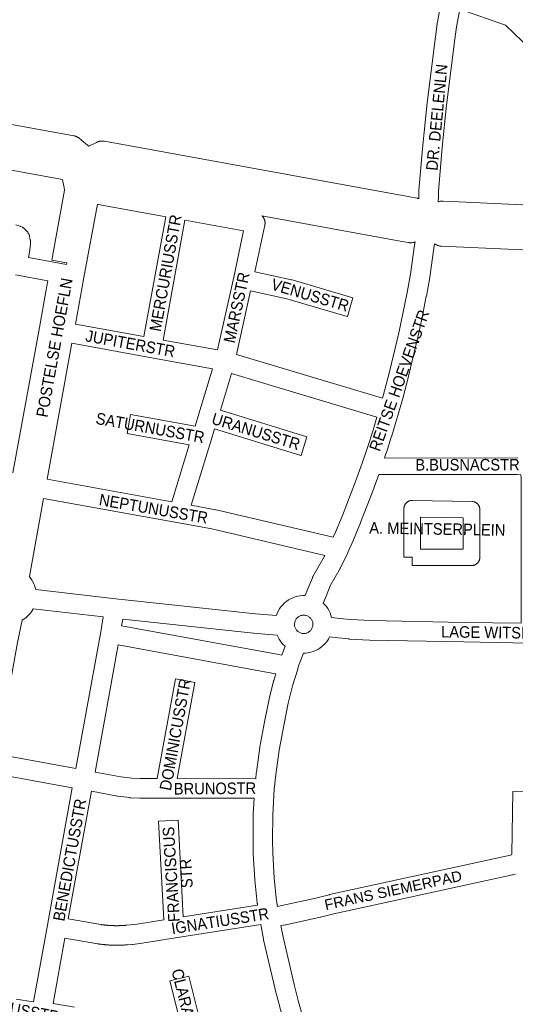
# Model space of a CAD drawing. Header units: metres. Extents: x 123819 to 142731, y 393440 to 405763.
# Tile 126 of 256: x 132258 to 132588, y 398036 to 398692. Entities that reach past the tile are written whole.
import ezdxf
from ezdxf.enums import TextEntityAlignment as Align

# ---------------------------------------------------------------- set-up
doc = ezdxf.new("R2010")
doc.units = ezdxf.units.M
doc.header["$MEASUREMENT"] = 0
for name, color, linetype, lineweight in [('gs-anno-wegen algemeen tekst', 7, 'Continuous', 0), ('gs-knt-hoofdweg', 7, 'Continuous', 0), ('gs-knt-wegen algemeen', 7, 'Continuous', 0)]:
    doc.layers.add(name, color=color, linetype=linetype, lineweight=lineweight)
doc.styles.add('Style-Arial', font='arial.ttf')

msp = doc.modelspace()

# ---------------------------------------------------------------- linework, layer by layer
at = {"layer": 'gs-anno-wegen algemeen tekst', "color": 7, "linetype": 'Continuous', "flags": 128}
for points in [[(132500.68, 398400.33), (132589.49, 398400.39)], [(132591.7, 398290.2), (132591.74, 398386.99), (132591.5, 398389.14), (132589.21, 398389.37), (132496.87, 398389.3)], [(132524.67, 398360.99), (132524.67, 398339.72), (132553.22, 398339.72), (132553.22, 398360.5), (132524.67, 398360.99)]]:
    msp.add_lwpolyline(points, dxfattribs=at)
msp.add_lwpolyline([(132564.24, 398365.92), (132564.24, 398334.21), (132564.23, 398333.94), (132564.21, 398333.67), (132564.18, 398333.4), (132564.13, 398333.14), (132564.07, 398332.87), (132564, 398332.61), (132563.92, 398332.36), (132563.82, 398332.1), (132563.71, 398331.86), (132563.59, 398331.62), (132563.46, 398331.38), (132563.31, 398331.15), (132563.15, 398330.93), (132562.99, 398330.72), (132562.81, 398330.51), (132562.63, 398330.32), (132562.43, 398330.13), (132562.22, 398329.95), (132562.01, 398329.79), (132561.79, 398329.63), (132561.56, 398329.49), (132561.33, 398329.35), (132561.08, 398329.23), (132560.84, 398329.12), (132560.59, 398329.03), (132560.33, 398328.94), (132560.07, 398328.87), (132559.8, 398328.81), (132559.54, 398328.76), (132559.27, 398328.73), (132559, 398328.71), (132558.73, 398328.7), (132519.16, 398328.7, -0.351483), (132519.15, 398328.71), (132519.15, 398334.2), (132513.66, 398334.2, -0.351483), (132513.65, 398334.21), (132513.65, 398366.6), (132513.66, 398366.86), (132513.68, 398367.12), (132513.71, 398367.39), (132513.75, 398367.65), (132513.81, 398367.91), (132513.88, 398368.16), (132513.96, 398368.42), (132514.05, 398368.66), (132514.16, 398368.91), (132514.28, 398369.15), (132514.4, 398369.38), (132514.54, 398369.6), (132514.69, 398369.82), (132514.85, 398370.03), (132515.02, 398370.24), (132515.2, 398370.43), (132515.39, 398370.62), (132515.59, 398370.79), (132515.8, 398370.96), (132516.01, 398371.12), (132516.23, 398371.26), (132516.46, 398371.4), (132516.69, 398371.52), (132516.93, 398371.64), (132517.18, 398371.74), (132517.43, 398371.83), (132517.68, 398371.9), (132517.94, 398371.97), (132518.2, 398372.02), (132518.46, 398372.06), (132518.72, 398372.09), (132518.99, 398372.1), (132519.25, 398372.1), (132558.82, 398371.43), (132559.09, 398371.42), (132559.36, 398371.39), (132559.62, 398371.36), (132559.88, 398371.31), (132560.14, 398371.25), (132560.4, 398371.17), (132560.65, 398371.08), (132560.9, 398370.98), (132561.15, 398370.87), (132561.38, 398370.75), (132561.61, 398370.61), (132561.84, 398370.47), (132562.06, 398370.31), (132562.27, 398370.15), (132562.47, 398369.97), (132562.66, 398369.78), (132562.84, 398369.59), (132563.01, 398369.38), (132563.18, 398369.17), (132563.33, 398368.95), (132563.47, 398368.72), (132563.6, 398368.49), (132563.72, 398368.25), (132563.83, 398368.01), (132563.92, 398367.76), (132564.01, 398367.5), (132564.08, 398367.24), (132564.14, 398366.98), (132564.18, 398366.72), (132564.21, 398366.45), (132564.23, 398366.19), (132564.24, 398365.92), (132564.24, 398365.92), (132564.24, 398365.92)], format="xyb", dxfattribs=at)
at = {"layer": 'gs-knt-hoofdweg', "color": 7, "linetype": 'Continuous', "flags": 128}
for points in [[(132049.75, 398659.39), (132293.57, 398615.06), (132293.93, 398614.99), (132294.29, 398614.9), (132294.65, 398614.79), (132295, 398614.66), (132295.34, 398614.52), (132295.68, 398614.36), (132296.01, 398614.19), (132296.33, 398614), (132296.65, 398613.8), (132296.95, 398613.58), (132297.24, 398613.35), (132300.24, 398610.87), (132303.69, 398608.01), (132308.69, 398610.61), (132309.03, 398610.77), (132309.37, 398610.92), (132309.73, 398611.06), (132310.09, 398611.17), (132310.45, 398611.27), (132310.82, 398611.36), (132311.19, 398611.42), (132311.56, 398611.47), (132311.94, 398611.5), (132312.31, 398611.51), (132312.69, 398611.51), (132313.07, 398611.48), (132313.44, 398611.44), (132313.81, 398611.38), (132313.96, 398611.36), (132517.48, 398574.36), (132522.21, 398573.5), (132522.58, 398573.42), (132522.94, 398573.33), (132523.29, 398573.22), (132523.57, 398573.12)], [(132285.96, 398585.97), (132043.45, 398630.06)], [(132536.56, 398571.07), (132536.73, 398571.13), (132537.09, 398571.25), (132537.45, 398571.34), (132537.82, 398571.42), (132538.19, 398571.48), (132538.56, 398571.52), (132538.94, 398571.55), (132539.31, 398571.56), (132539.69, 398571.55), (132545.64, 398571.27), (132644.37, 398566.59), (132655.35, 398566.43), (132660.02, 398566.58), (132663.73, 398566.89), (132673.54, 398568.09), (132681.6, 398569.49), (132687.2, 398570.73), (132690.51, 398571.75), (132695.18, 398573.45), (132713.31, 398581.05)], [(132521.13, 398544.34), (132520.84, 398544.23), (132520.48, 398544.11), (132520.11, 398544.01), (132519.73, 398543.92), (132519.36, 398543.85), (132518.97, 398543.8), (132518.59, 398543.77), (132518.21, 398543.76), (132517.83, 398543.76), (132517.44, 398543.79), (132517.06, 398543.83), (132516.68, 398543.89), (132513.59, 398544.45), (132418.95, 398561.72)], [(132636.97, 398537.13), (132538.65, 398541.46), (132538.27, 398541.48), (132537.9, 398541.53), (132537.53, 398541.59), (132537.16, 398541.66), (132536.79, 398541.76), (132536.44, 398541.87), (132536.08, 398542), (132535.73, 398542.14), (132535.39, 398542.31), (132535.06, 398542.48), (132534.74, 398542.68), (132534.43, 398542.88), (132534.12, 398543.11), (132534.1, 398543.12)]]:
    msp.add_lwpolyline(points, dxfattribs=at)
at = {"layer": 'gs-knt-wegen algemeen', "color": 7, "linetype": 'Continuous', "flags": 128}
for points in [[(132523.57, 398573.12), (132523.59, 398574.5), (132523.65, 398578.4), (132523.66, 398578.64), (132523.67, 398578.87), (132526.24, 398608.72), (132526.25, 398608.83), (132529.16, 398636.9), (132529.18, 398637.03), (132534.62, 398680.98), (132534.63, 398681.04), (132535.77, 398689.59), (132535.8, 398689.75), (132535.83, 398689.92), (132538.21, 398702.63)], [(132550.85, 398699.38), (132548.66, 398687.69), (132547.54, 398679.34), (132542.1, 398635.5), (132539.21, 398607.54), (132536.66, 398577.98), (132536.61, 398574.31), (132536.56, 398571.07)], [(132642.44, 398630.01), (132581.41, 398688.8), (132550.85, 398699.38)], [(132309.3, 398569.38), (132300.35, 398520.6), (132294.68, 398489.62)], [(132354.83, 398561.12), (132312.37, 398568.82), (132309.3, 398569.38)], [(132340.29, 398481.3), (132354.83, 398561.12)], [(132418.95, 398561.72), (132419.08, 398561.59), (132419.15, 398561.52), (132419.3, 398561.37), (132419.31, 398561.36), (132419.31, 398561.36), (132419.39, 398561.27), (132419.52, 398561.13), (132419.6, 398561.02), (132419.72, 398560.88), (132419.8, 398560.77), (132419.9, 398560.62), (132419.98, 398560.5), (132420.08, 398560.36), (132420.15, 398560.23), (132420.24, 398560.09), (132420.31, 398559.96), (132420.39, 398559.81), (132420.45, 398559.67), (132420.52, 398559.52), (132420.58, 398559.38), (132420.64, 398559.23), (132420.69, 398559.08), (132420.75, 398558.93), (132420.79, 398558.78), (132420.84, 398558.62), (132420.88, 398558.48), (132420.92, 398558.32), (132420.95, 398558.17), (132420.98, 398558), (132421, 398557.85), (132421.02, 398557.69), (132421.04, 398557.54), (132421.05, 398557.37), (132421.06, 398557.22), (132421.07, 398557.06), (132421.07, 398557.06), (132421.07, 398557.05), (132421.07, 398556.9)], [(132255.06, 398555.68), (132257.58, 398554.85), (132257.83, 398554.76), (132258.08, 398554.66), (132258.32, 398554.55), (132259.31, 398554.08), (132259.57, 398553.95), (132259.84, 398553.8), (132260.09, 398553.64), (132260.34, 398553.47), (132260.58, 398553.29), (132260.81, 398553.1), (132261.03, 398552.89), (132261.24, 398552.68), (132261.45, 398552.46), (132262.51, 398551.23), (132262.71, 398550.98), (132262.9, 398550.73), (132263.08, 398550.46), (132263.24, 398550.19), (132263.39, 398549.91), (132263.53, 398549.62), (132263.74, 398549.15), (132263.85, 398548.88), (132263.95, 398548.62), (132264.03, 398548.34), (132264.11, 398548.07), (132264.17, 398547.79), (132264.54, 398545.92), (132264.59, 398545.67), (132264.63, 398545.42), (132264.65, 398545.16), (132264.67, 398544.9), (132264.67, 398544.64), (132264.67, 398543.38), (132264.66, 398543.07), (132264.64, 398542.76), (132264.29, 398539.14), (132264.26, 398538.89), (132264.23, 398538.65), (132263.41, 398533.97)], [(132367.64, 398558.8), (132353.09, 398478.97)], [(132406.78, 398551.7), (132367.64, 398558.8)], [(132420.92, 398555.53), (132414.24, 398524.49)], [(132421.07, 398556.9), (132421.07, 398556.74), (132421.06, 398556.59), (132421.05, 398556.42), (132421.04, 398556.27), (132421.02, 398556.11), (132421, 398555.96), (132420.97, 398555.8), (132420.95, 398555.64), (132420.92, 398555.54)], [(132420.92, 398555.54), (132420.92, 398555.54), (132420.92, 398555.53)], [(132420.92, 398555.54), (132420.92, 398555.54), (132420.92, 398555.53)], [(132389.44, 398472.34), (132400.15, 398520.91), (132406.78, 398551.7)], [(132499.3, 398440.14), (132500.69, 398445.08), (132504.05, 398457.87), (132510.21, 398483.71), (132512.99, 398496.65), (132515.77, 398510.64), (132518.01, 398522.9), (132520.79, 398542.13), (132520.79, 398542.17), (132521.13, 398544.34)], [(132534.1, 398543.12), (132533.67, 398540.25), (132530.88, 398520.92), (132530.84, 398520.68), (132528.57, 398508.25), (132528.55, 398508.15), (132525.75, 398494.06), (132525.73, 398493.96), (132522.92, 398480.9), (132522.89, 398480.76), (132516.69, 398454.78), (132516.66, 398454.64), (132513.27, 398441.72), (132513.24, 398441.61), (132510.04, 398430.24), (132510.01, 398430.12), (132505.48, 398415.07), (132505.44, 398414.95), (132501.71, 398403.36), (132501.68, 398403.26), (132500.68, 398400.33)], [(132252.99, 398390.43), (132270.7, 398487.37), (132275.03, 398511.19), (132276.19, 398518.4), (132254.72, 398522.32)], [(132411.47, 398511.77), (132402.11, 398469.31)], [(132475.92, 398494.66), (132475.91, 398494.66), (132435.58, 398506.49), (132411.47, 398511.77)], [(132294.68, 398489.62), (132340.29, 398481.3)], [(132292.34, 398476.81), (132275.78, 398386.28)], [(132386.08, 398459.72), (132344.36, 398467.33), (132292.34, 398476.81)], [(132353.09, 398478.97), (132389.44, 398472.34)], [(132402.11, 398469.31), (132499.3, 398440.14)], [(132374.42, 398421.63), (132376.91, 398429.74), (132386.08, 398459.72)], [(132398.78, 398456.71), (132391.27, 398432.15)], [(132495.66, 398427.64), (132398.78, 398456.71)], [(132466.52, 398347.54), (132468.06, 398350.99), (132472.67, 398362.08), (132481.38, 398384.64), (132485.78, 398396.95), (132489.33, 398407.4), (132493.03, 398418.88), (132495.66, 398427.64)], [(132387.45, 398419.7), (132385.18, 398412.29), (132385.18, 398412.29), (132385.18, 398412.28), (132371.85, 398368.84)], [(132445.02, 398402.06), (132445.02, 398402.06), (132387.45, 398419.7)], [(132358.95, 398371.18), (132370.58, 398409.1)], [(132275.78, 398386.28), (132358.95, 398371.18)], [(132496.87, 398389.3), (132493.62, 398380.18), (132493.56, 398380.02), (132484.78, 398357.31), (132484.72, 398357.17), (132480.05, 398345.92), (132479.99, 398345.77), (132476.23, 398337.32), (132476.15, 398337.14), (132471.3, 398327.09), (132471.19, 398326.88), (132471.08, 398326.67), (132464.52, 398315.27), (132461.7, 398308.33), (132461.7, 398308.31), (132459.79, 398303.64)], [(132273.44, 398373.47), (132263.96, 398321.37), (132263.95, 398321.31)], [(132460.89, 398335.48), (132385.65, 398353.09), (132362.31, 398357.33), (132273.44, 398373.47)], [(132371.85, 398368.84), (132388.14, 398365.88), (132388.3, 398365.84), (132388.46, 398365.81), (132466.52, 398347.54)], [(132447.77, 398308.66), (132449.64, 398313.23), (132452.62, 398320.58), (132452.74, 398320.85), (132452.87, 398321.11), (132453.01, 398321.37), (132459.67, 398332.96), (132460.89, 398335.48)], [(132263.95, 398321.31), (132264.13, 398321.11), (132264.3, 398320.9), (132264.47, 398320.69), (132265.41, 398319.4), (132265.56, 398319.18), (132265.71, 398318.95), (132265.84, 398318.71), (132266.61, 398317.32), (132266.71, 398317.14), (132266.81, 398316.95), (132267.4, 398315.58), (132267.89, 398314.17), (132268.29, 398312.73), (132321.62, 398306.59), (132414.75, 398296.51), (132428.64, 398295.51), (132429.23, 398297.06), (132429.95, 398298.56), (132430.8, 398299.99), (132431.76, 398301.35), (132432.85, 398302.61), (132434.04, 398303.78), (132435.32, 398304.83), (132436.69, 398305.78), (132438.14, 398306.6), (132439.66, 398307.29), (132441.23, 398307.84), (132442.84, 398308.26), (132444.48, 398308.54), (132446.14, 398308.67), (132447.77, 398308.66)], [(132313.27, 398294.45), (132266.54, 398299.83), (132266.16, 398299.17), (132266.03, 398298.95), (132265.89, 398298.74), (132265.75, 398298.54), (132264.48, 398296.82), (132264.37, 398296.67), (132264.25, 398296.53), (132263.05, 398295.22), (132261.75, 398294.02), (132260.34, 398292.94), (132259.16, 398292.21)], [(132459.79, 398303.64), (132460.88, 398302.57), (132461.93, 398301.33), (132462.88, 398300.01), (132463.71, 398298.62), (132464.42, 398297.16), (132465, 398295.64), (132465.45, 398294.09), (132471.08, 398293.49), (132478.04, 398292.75), (132491.33, 398292.04), (132553.75, 398290.81), (132591.7, 398290.2)], [(132259.16, 398292.21), (132256.05, 398277.44), (132242.41, 398202.93)], [(132294.92, 398193.39), (132311.51, 398284.53), (132313.27, 398294.45)], [(132326.24, 398293), (132325.46, 398288.61)], [(132434.42, 398274.95), (132433.41, 398275.86), (132432.33, 398277.02), (132431.34, 398278.27), (132430.46, 398279.59), (132429.7, 398280.98), (132429.05, 398282.42), (132423.26, 398282.85), (132413.7, 398283.54), (132413.47, 398283.56), (132326.24, 398293)], [(132446.23, 398283.41), (132446.76, 398283.38), (132447.3, 398283.4), (132447.83, 398283.46), (132448.35, 398283.57), (132448.86, 398283.72), (132449.36, 398283.92), (132449.83, 398284.16), (132450.29, 398284.43), (132450.71, 398284.75), (132451.11, 398285.11), (132451.48, 398285.49), (132451.81, 398285.91), (132452.11, 398286.36), (132452.36, 398286.83), (132452.57, 398287.31), (132452.74, 398287.82), (132452.86, 398288.34), (132452.94, 398288.87), (132452.94, 398288.87), (132452.95, 398288.88), (132452.98, 398289.4), (132452.97, 398289.92), (132452.91, 398290.44), (132452.81, 398290.96), (132452.67, 398291.46), (132452.48, 398291.95), (132452.26, 398292.42), (132451.99, 398292.87), (132451.69, 398293.29), (132451.35, 398293.69), (132450.98, 398294.06), (132450.58, 398294.39), (132450.15, 398294.69), (132449.7, 398294.95), (132449.23, 398295.18), (132449.22, 398295.18), (132448.71, 398295.37), (132448.18, 398295.51), (132447.65, 398295.61), (132447.1, 398295.66), (132446.56, 398295.66), (132446.02, 398295.61), (132445.48, 398295.51), (132444.96, 398295.37), (132444.45, 398295.18), (132443.96, 398294.95), (132443.49, 398294.67), (132443.05, 398294.35), (132442.64, 398294), (132442.26, 398293.61), (132441.91, 398293.19), (132441.61, 398292.74), (132441.35, 398292.26), (132441.13, 398291.76), (132440.95, 398291.25), (132440.82, 398290.72), (132440.74, 398290.18), (132440.71, 398289.64), (132440.72, 398289.1), (132440.8, 398288.24), (132441.06, 398287.46), (132441.26, 398286.96), (132441.51, 398286.49), (132441.79, 398286.04), (132442.11, 398285.62), (132442.46, 398285.23), (132442.85, 398284.86), (132443.27, 398284.54), (132443.71, 398284.25), (132444.67, 398283.79), (132445.18, 398283.61), (132445.7, 398283.49), (132446.23, 398283.41), (132446.23, 398283.41), (132446.23, 398283.41)], [(132325.46, 398288.61), (132430.33, 398269.34), (132432.23, 398269)], [(132597.11, 398277.09), (132553.53, 398277.79), (132490.97, 398279.02), (132490.75, 398279.03), (132477.18, 398279.75), (132477, 398279.76), (132476.83, 398279.78), (132469.7, 398280.54), (132464.07, 398281.14), (132463.28, 398279.68), (132462.37, 398278.29), (132461.33, 398276.98), (132460.18, 398275.77), (132458.94, 398274.66), (132457.6, 398273.66), (132456.18, 398272.79), (132454.69, 398272.04), (132453.14, 398271.42), (132451.54, 398270.94), (132449.9, 398270.61), (132448.25, 398270.41), (132446.6, 398270.37)], [(132323.15, 398275.8), (132307.73, 398191.07)], [(132428.22, 398256.49), (132427.98, 398256.54), (132323.15, 398275.8)], [(132432.23, 398269), (132434.42, 398274.95)], [(132446.6, 398270.37), (132445.12, 398266.33), (132443.47, 398261.82), (132442.91, 398259.8), (132442.85, 398259.61), (132439.34, 398248.46), (132436.56, 398236.96), (132433.78, 398223.17), (132430.49, 398205.58), (132428.17, 398189.3), (132428.17, 398189.3), (132428.17, 398189.3)], [(132414.83, 398186.62), (132415.22, 398190.68), (132415.26, 398190.99), (132417.63, 398207.56), (132417.67, 398207.83), (132420.99, 398225.61), (132421.01, 398225.7), (132423.83, 398239.66), (132423.88, 398239.9), (132426.73, 398251.73), (132426.79, 398251.94), (132426.85, 398252.15), (132428.22, 398256.49)], [(132242.41, 398202.93), (132294.92, 398193.39)], [(132292.59, 398180.58), (132240.09, 398190.12)], [(132307.73, 398191.07), (132324.86, 398187.96), (132332.22, 398187), (132337.93, 398186.77), (132349.21, 398186.77)], [(132428.17, 398189.3), (132427.25, 398179.6), (132426.26, 398162.67), (132426.06, 398145.72), (132426.26, 398137.33), (132427.24, 398120.4), (132428.8, 398105.23), (132429.43, 398101.58)], [(132278.91, 398105.41), (132292.59, 398180.58)], [(132362.44, 398186.75), (132414.83, 398186.62)], [(132305.4, 398178.26), (132291.72, 398103.08)], [(132413.85, 398173.6), (132354.62, 398173.75), (132337.79, 398173.76), (132337.54, 398173.76), (132331.41, 398174), (132331.12, 398174.02), (132330.83, 398174.05), (132323.01, 398175.07), (132322.85, 398175.1), (132322.69, 398175.12), (132305.4, 398178.26)], [(132416.07, 398102.39), (132415.93, 398103.23), (132415.89, 398103.46), (132415.87, 398103.68), (132414.27, 398119.21), (132414.25, 398119.5), (132413.25, 398136.69), (132413.24, 398136.92), (132413.04, 398145.53), (132413.04, 398145.75), (132413.24, 398162.98), (132413.25, 398163.28), (132413.85, 398173.6)], [(132588.07, 398123.14), (132466.97, 398096.73)], [(132266.68, 398037.93), (132275.95, 398089.16), (132278.91, 398105.4)], [(132278.91, 398105.4), (132278.91, 398105.41), (132278.91, 398105.41)], [(132278.91, 398105.4), (132278.91, 398105.41), (132278.91, 398105.41)], [(132291.72, 398103.07), (132289.94, 398093.28), (132311.71, 398089.48), (132311.97, 398089.44), (132312.22, 398089.4), (132312.48, 398089.37), (132312.74, 398089.34), (132313, 398089.3), (132313.25, 398089.27), (132313.51, 398089.24), (132313.77, 398089.21), (132314.03, 398089.18), (132314.29, 398089.16), (132314.55, 398089.13), (132314.8, 398089.1), (132315.06, 398089.08), (132315.32, 398089.05), (132315.58, 398089.03), (132315.84, 398089.01), (132316.1, 398088.99), (132316.36, 398088.97), (132316.62, 398088.95), (132316.87, 398088.93), (132317.13, 398088.91), (132317.39, 398088.89), (132317.65, 398088.88), (132317.91, 398088.86), (132318.17, 398088.85), (132318.43, 398088.83), (132318.69, 398088.82), (132318.95, 398088.81), (132319.21, 398088.8), (132319.47, 398088.79), (132319.73, 398088.78), (132319.99, 398088.77), (132320.25, 398088.76), (132320.51, 398088.76), (132320.77, 398088.75), (132321.03, 398088.75), (132321.29, 398088.74), (132321.55, 398088.74), (132321.81, 398088.74)], [(132291.72, 398103.08), (132291.72, 398103.08), (132291.72, 398103.07), (132291.72, 398103.07)], [(132291.72, 398103.08), (132291.72, 398103.08), (132291.72, 398103.07), (132291.72, 398103.07)], [(132366.54, 398094.64), (132416.07, 398102.39)], [(132466.97, 398096.73), (132457.94, 398094.48), (132457.77, 398094.44), (132434.91, 398089.4), (132434.79, 398089.38), (132431.69, 398088.76)], [(132321.81, 398088.74), (132322.07, 398088.74), (132322.33, 398088.74), (132322.59, 398088.74), (132322.85, 398088.74), (132323.1, 398088.74), (132323.37, 398088.75), (132323.62, 398088.75), (132323.88, 398088.76), (132324.14, 398088.77), (132324.4, 398088.77), (132324.66, 398088.78), (132324.92, 398088.79), (132325.18, 398088.8), (132325.44, 398088.81), (132325.7, 398088.82), (132325.96, 398088.84), (132326.22, 398088.85), (132326.48, 398088.86), (132326.74, 398088.88), (132327, 398088.9), (132327.26, 398088.91), (132327.52, 398088.93), (132327.78, 398088.95), (132328.04, 398088.97), (132328.3, 398088.99)], [(132328.3, 398088.99), (132328.31, 398088.99), (132328.31, 398088.99)], [(132328.3, 398088.99), (132328.31, 398088.99), (132328.31, 398088.99)], [(132328.31, 398088.99), (132331.38, 398089.24), (132335.92, 398089.83), (132353.61, 398092.61)], [(132418.34, 398089.57), (132361.44, 398080.67), (132337.86, 398076.96), (132337.69, 398076.93), (132332.9, 398076.31), (132332.74, 398076.29), (132332.58, 398076.27), (132329.36, 398076.01), (132329.35, 398076.01)], [(132435.74, 398017.46), (132430.89, 398034.47), (132430.84, 398034.62), (132427.81, 398046.33), (132427.77, 398046.48), (132420.1, 398079.37), (132420.06, 398079.56), (132420.02, 398079.75), (132418.34, 398089.57)], [(132431.69, 398088.76), (132432.82, 398082.14), (132440.44, 398049.51), (132443.43, 398037.96), (132450.13, 398014.46), (132450.13, 398014.45), (132450.13, 398014.45)], [(132329.35, 398076.01), (132329.04, 398075.99), (132328.74, 398075.97), (132328.43, 398075.94), (132328.13, 398075.92), (132327.82, 398075.9), (132327.51, 398075.88), (132327.21, 398075.86), (132326.9, 398075.85), (132326.59, 398075.83), (132326.29, 398075.82), (132325.98, 398075.8), (132325.68, 398075.79), (132325.37, 398075.78), (132325.06, 398075.77), (132324.75, 398075.76), (132324.45, 398075.75), (132324.14, 398075.74), (132323.84, 398075.74), (132323.53, 398075.73), (132323.22, 398075.73), (132322.91, 398075.72), (132322.61, 398075.72), (132322.3, 398075.72), (132322, 398075.72), (132321.69, 398075.72), (132321.38, 398075.72), (132321.07, 398075.73), (132320.77, 398075.73), (132320.46, 398075.74), (132320.16, 398075.74), (132319.85, 398075.75), (132319.54, 398075.76), (132319.23, 398075.77), (132318.93, 398075.78), (132318.62, 398075.79), (132318.32, 398075.8), (132318.01, 398075.82), (132317.7, 398075.83), (132317.4, 398075.85), (132317.09, 398075.87), (132316.78, 398075.89), (132316.48, 398075.9), (132316.17, 398075.92), (132315.87, 398075.95), (132315.56, 398075.97), (132315.26, 398075.99), (132314.95, 398076.02), (132314.64, 398076.04), (132314.34, 398076.07), (132314.03, 398076.1), (132313.73, 398076.13), (132313.42, 398076.16), (132313.12, 398076.19), (132312.81, 398076.22), (132312.51, 398076.25), (132312.2, 398076.29), (132311.9, 398076.32), (132311.59, 398076.36), (132311.29, 398076.4), (132310.98, 398076.44), (132310.68, 398076.48), (132310.38, 398076.52), (132310.07, 398076.56), (132309.77, 398076.6), (132309.57, 398076.63), (132287.61, 398080.47), (132279.74, 398036.98), (132294.14, 398034.48)], [(132329.35, 398076.01), (132329.35, 398076.01), (132329.35, 398076.01)], [(132329.35, 398076.01), (132329.35, 398076.01), (132329.35, 398076.01)], [(132255.24, 398039.75), (132266.49, 398037.92), (132266.68, 398037.93)]]:
    msp.add_lwpolyline(points, dxfattribs=at)
for points in [[(132263.41, 398533.97), (132282.8, 398530.43), (132288.72, 398529.35), (132288.9, 398530.34), (132278.88, 398532.17, -0.371497), (132278.87, 398532.18), (132287.41, 398578.81), (132287.12, 398580.51), (132286.24, 398584.63), (132285.96, 398585.97)], [(132414.24, 398524.49), (132438.59, 398519.16), (132438.81, 398519.11), (132439.03, 398519.05), (132479.58, 398507.16, -0.384562), (132479.58, 398507.14), (132475.93, 398494.67), (132475.92, 398494.66)], [(132391.27, 398432.15), (132448.83, 398414.5, -0.384618), (132448.84, 398414.49), (132445.03, 398402.06), (132445.02, 398402.06)], [(132370.58, 398409.1), (132329.09, 398416.61, -0.371616), (132329.09, 398416.63), (132331.4, 398429.42, -0.371617), (132331.42, 398429.43), (132374.42, 398421.63)], [(132349.21, 398186.77), (132361.36, 398253.17, -0.371502), (132361.37, 398253.18), (132374.16, 398250.84, -0.371503), (132374.17, 398250.83), (132362.44, 398186.75)], [(132429.43, 398101.58), (132432.16, 398102.13), (132454.88, 398107.14), (132463.91, 398109.39), (132464.1, 398109.43), (132584.75, 398135.74), (132585.34, 398135.98), (132585.43, 398136.06), (132585.53, 398136.66), (132586.19, 398178.09, -0.386085), (132586.2, 398178.1), (132599.2, 398177.9, -0.386084)], [(132353.61, 398092.61), (132350.08, 398158.41, -0.384605), (132350.09, 398158.42), (132363.07, 398159.12, -0.384605), (132363.08, 398159.11), (132366.54, 398094.64)], [(132369.77, 398003.54), (132357.63, 398051.95, -0.367932), (132357.64, 398051.96), (132370.25, 398055.13, -0.367933), (132370.26, 398055.12), (132382.52, 398006.23)]]:
    msp.add_lwpolyline(points, format="xyb", dxfattribs=at)

# ---------------------------------------------------------------- texts
at = {"layer": 'gs-anno-wegen algemeen tekst', "color": 7, "style": 'Style-Arial', "width": 0.909091}
for s, rotation, p in [('DR. DEELENLN', 84.51592, (132535.53, 398627.32)), ('MERCURIUSSTR', 79.70031, (132354.72, 398523.61)), ('MARSSTR', 77.8229, (132402.09, 398500.61)), ('POSTELSE HOEFLN', 79.65873, (132280.67, 398473.91)), ('VENUSSTR', 343.62567, (132451.14, 398508.9)), ('JUPITERSTR', 349.69365, (132331.33, 398476.56)), ('SATURNUSSTR', 349.78689, (132344.54, 398420.44)), ('URANUSSTR', 342.96759, (132415.03, 398418.06)), ('B.BUSNACSTR', 0.04346, (132556.01, 398395.86)), ('NEPTUNUSSTR', 350.25806, (132346.77, 398366.54)), ('A. MEINTSERPLEIN', 359.0227, (132535.91, 398353.1)), ('LAGE WITSIEBAAN', 359.16345, (132582.98, 398284.02)), ('DOMINICUSSTR', 79.66539, (132361.2, 398216.13)), ('BRUNOSTR', 0.50023, (132387.69, 398180.18)), ('BENEDICTUSSTR', 79.67772, (132290.82, 398132.59)), ('FRANCISCUS', 93.54879, (132358.5, 398122.93)), ('STR', 93.54879, (132368.48, 398123.55)), ('IGNATIUSSTR', 8.84718, (132391.1, 398091.9)), ('CLARASTR', 284.09877, (132368.7, 398034.56)), ('NORBERTUSSTR', 349.62687, (132243.95, 398035.2))]:
    msp.add_text(s, height=7.7, rotation=rotation, dxfattribs=at).set_placement(p, align=Align.MIDDLE_CENTER)
at = {"layer": 'gs-anno-wegen algemeen tekst', "color": 7, "style": 'Style-Arial'}
msp.add_text('FRANS SIEMERPAD', height=7, rotation=12.20094, dxfattribs=at).set_placement((132506.47, 398112.35), align=Align.MIDDLE_CENTER)
at = {"layer": 'gs-anno-wegen algemeen tekst', "color": 7, "insert": (132510.57, 398452.03), "char_height": 7.7, "attachment_point": 5, "rotation": 70.30405, "line_spacing_factor": 0.6, "style": 'Style-Arial'}
msp.add_mtext('\\H1x;\\W0.909091;REITSE HOEVENSTR', dxfattribs=at)

doc.saveas('drawing.dxf')
